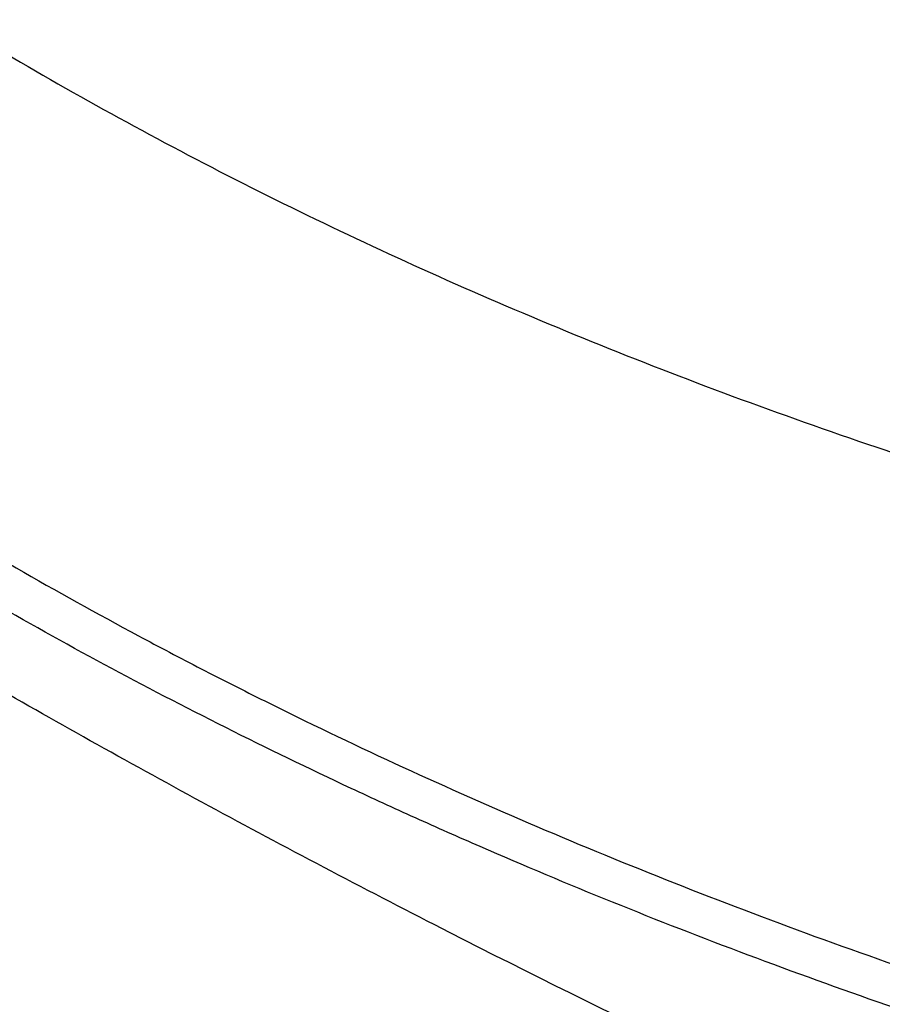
# Model space of a CAD drawing. Header units: millimetres. Extents: x 15231 to 16570, y 10019 to 11489.
# Tile 189 of 206: x 16304 to 16370, y 11255 to 11330. Entities that reach past the tile are written whole.
import ezdxf

# ---------------------------------------------------------------- set-up
doc = ezdxf.new("R2010")
doc.units = ezdxf.units.MM

msp = doc.modelspace()

# ---------------------------------------------------------------- linework, layer by layer
at = {"color": 7, "linetype": 'Continuous', "lineweight": 25}
for points, knots in [([(16244.062, 11375.342), (16248.136, 11370.722), (16252.494, 11366.217), (16261.773, 11357.44), (16266.695, 11353.168), (16273.202, 11347.975), (16274.52, 11346.945), (16277.184, 11344.906), (16278.53, 11343.896), (16282.612, 11340.897), (16285.391, 11338.937), (16293.898, 11333.174), (16299.796, 11329.487), (16312.039, 11322.422), (16318.385, 11319.043), (16331.525, 11312.593), (16338.32, 11309.523), (16348.857, 11305.152), (16352.426, 11303.734), (16359.682, 11300.978), (16363.354, 11299.646), (16374.493, 11295.785), (16382.085, 11293.394), (16389.844, 11291.183)], [0, 0, 0, 0, 0.125, 0.125, 0.25, 0.25, 0.28125, 0.28125, 0.3125, 0.3125, 0.375, 0.375, 0.5, 0.5, 0.625, 0.625, 0.75, 0.75, 0.8125, 0.8125, 0.875, 0.875, 1, 1, 1, 1]), ([(16242.01, 11336.148), (16246.124, 11331.73), (16250.506, 11327.414), (16259.799, 11318.979), (16264.71, 11314.86), (16272.477, 11308.832), (16275.135, 11306.847), (16280.565, 11302.94), (16283.338, 11301.017), (16291.834, 11295.342), (16297.73, 11291.682), (16306.925, 11286.378), (16310.048, 11284.641), (16314.822, 11282.082), (16316.426, 11281.237), (16319.657, 11279.567), (16321.284, 11278.742), (16329.476, 11274.661), (16336.214, 11271.545), (16350.054, 11265.608), (16357.155, 11262.787), (16371.722, 11257.44), (16379.188, 11254.914), (16386.84, 11252.539)], [0, 0, 0, 0, 0.125, 0.125, 0.25, 0.25, 0.3125, 0.3125, 0.375, 0.375, 0.5, 0.5, 0.5625, 0.5625, 0.59375, 0.59375, 0.625, 0.625, 0.75, 0.75, 0.875, 0.875, 1, 1, 1, 1]), ([(16381.514, 11250.941), (16374.179, 11253.297), (16367.008, 11255.793), (16352.99, 11261.061), (16346.143, 11263.834), (16337.787, 11267.474), (16336.126, 11268.211), (16332.824, 11269.702), (16331.183, 11270.456), (16326.299, 11272.742), (16323.093, 11274.296), (16313.626, 11279.05), (16307.515, 11282.341), (16298.648, 11287.459), (16295.743, 11289.195), (16290.032, 11292.73), (16287.225, 11294.529), (16278.986, 11299.998), (16273.726, 11303.744), (16263.671, 11311.439), (16258.875, 11315.387), (16253.173, 11320.448), (16252.047, 11321.467), (16249.828, 11323.514), (16248.734, 11324.543), (16245.503, 11327.642), (16243.413, 11329.728), (16241.387, 11331.834)], [0, 0, 0, 0, 0.125, 0.125, 0.25, 0.25, 0.28125, 0.28125, 0.3125, 0.3125, 0.375, 0.375, 0.5, 0.5, 0.5625, 0.5625, 0.625, 0.625, 0.75, 0.75, 0.875, 0.875, 0.90625, 0.90625, 0.9375, 0.9375, 1, 1, 1, 1]), ([(16374.082, 11242.285), (16360.869, 11248.333), (16348.159, 11254.49), (16332.91, 11262.305), (16329.89, 11263.875), (16323.938, 11267.015), (16321.002, 11268.586), (16312.319, 11273.303), (16306.693, 11276.453), (16298.499, 11281.185), (16295.809, 11282.763), (16291.835, 11285.133), (16290.52, 11285.923), (16287.917, 11287.5), (16286.628, 11288.288), (16280.248, 11292.22), (16275.344, 11295.348), (16261.224, 11304.682), (16252.598, 11310.838), (16244.756, 11316.943)], [0, 0, 0, 0, 0.25, 0.25, 0.3125, 0.3125, 0.375, 0.375, 0.5, 0.5, 0.5625, 0.5625, 0.59375, 0.59375, 0.625, 0.625, 0.75, 0.75, 1, 1, 1, 1])]:
    msp.add_open_spline(points, degree=3, knots=knots, dxfattribs=at)

doc.saveas('drawing.dxf')
